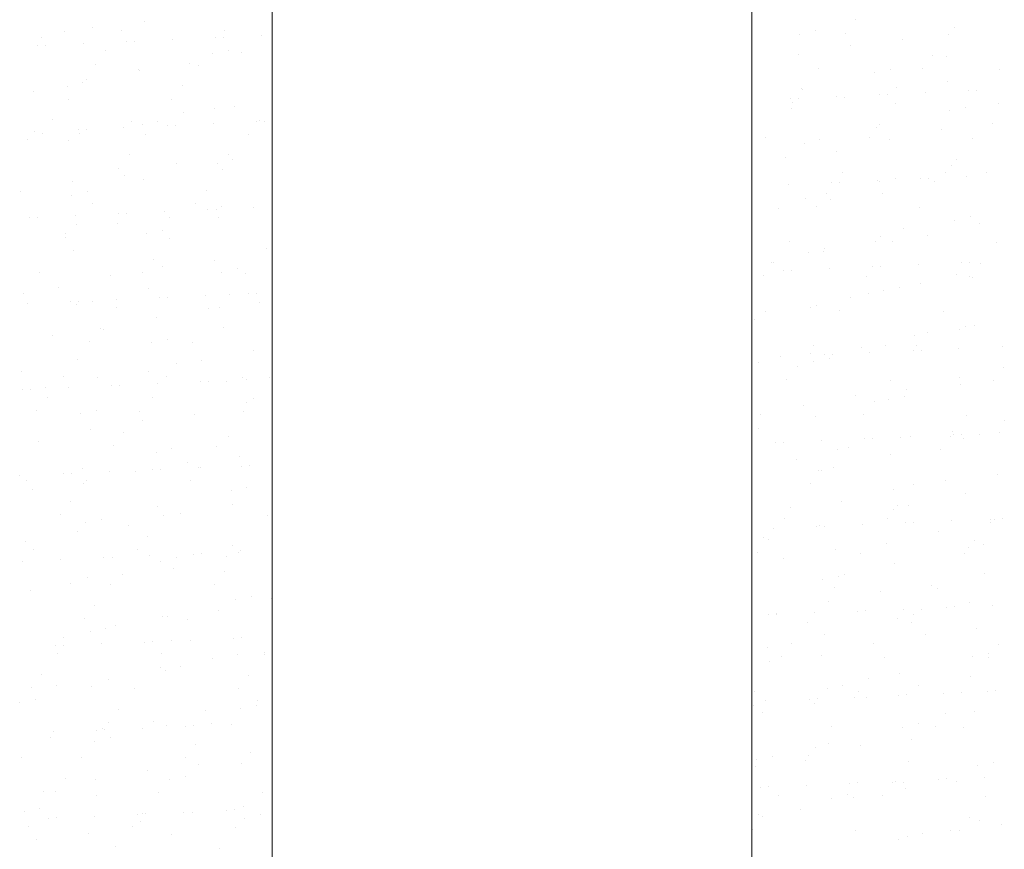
# Model space of a CAD drawing. Header units: millimetres. Extents: x -2274 to 12297, y -16157 to 26321.
# Tile 177 of 256: x -2073 to -1995, y -471 to -405. Entities that reach past the tile are written whole.
import ezdxf

# ---------------------------------------------------------------- set-up
doc = ezdxf.new("R2010")
doc.units = ezdxf.units.MM
doc.layers.add('-ŚCIANY NOŚNE', color=4, linetype='Continuous', lineweight=53)
doc.layers.add('KRESKOWANIE', color=8, linetype='Continuous')

msp = doc.modelspace()

# ---------------------------------------------------------------- linework, layer by layer
at = {"layer": '-ŚCIANY NOŚNE', "color": 253, "lineweight": 13}
for p, q in [((-2015, -51), (-2015, -624)), ((-2053, -274), (-2053, -624))]:
    msp.add_line(p, q, dxfattribs=at)
at = {"layer": 'KRESKOWANIE', "color": 253, "linetype": 'Continuous', "lineweight": 13}
for p, q in [((-2006.803, -405.494), (-2006.803, -405.494)), ((-2067.195, -406.108), (-2067.195, -406.108)), ((-2064.945, -406.292), (-2064.945, -406.292)), ((-2063.117, -405.628), (-2063.117, -405.628)), ((-1998.947, -406.103), (-1998.947, -406.103)), ((-2071.307, -406.853), (-2071.307, -406.853)), ((-2069.484, -406.433), (-2069.484, -406.433)), ((-2060.918, -407.043), (-2060.918, -407.043)), ((-2057.492, -406.894), (-2057.492, -406.894)), ((-2056.858, -406.866), (-2056.858, -406.866)), ((-2056.738, -406.307), (-2056.738, -406.307)), ((-2053.864, -406.735), (-2053.864, -406.735)), ((-2011.219, -406.613), (-2011.219, -406.613)), ((-2009.979, -406.338), (-2009.979, -406.338)), ((-2007.615, -406.552), (-2007.615, -406.552)), ((-2003.084, -407.037), (-2003.084, -407.037)), ((-1999.447, -406.618), (-1999.447, -406.618)), ((-2071.601, -407.51), (-2071.601, -407.51)), ((-2070.967, -407.482), (-2070.967, -407.482)), ((-2067.973, -407.351), (-2067.973, -407.351)), ((-2064.547, -407.202), (-2064.547, -407.202)), ((-2063.912, -407.174), (-2063.912, -407.174)), ((-2007.162, -407.517), (-2007.162, -407.517)), ((-2066.213, -407.944), (-2066.213, -407.944)), ((-2057.709, -408.188), (-2057.709, -408.188)), ((-2056.469, -407.913), (-2056.469, -407.913)), ((-2055.406, -408.042), (-2055.406, -408.042)), ((-2011.275, -408.262), (-2011.275, -408.262)), ((-2000.715, -408.27), (-2000.715, -408.27)), ((-1999.568, -408.395), (-1999.568, -408.395)), ((-2067.024, -409.002), (-2067.024, -409.002)), ((-2059.543, -408.975), (-2059.543, -408.975)), ((-2058.857, -409.068), (-2058.857, -409.068)), ((-2009.733, -409.313), (-2009.733, -409.313)), ((-2004.031, -409.385), (-2004.031, -409.385)), ((-2001.527, -409.328), (-2001.527, -409.328)), ((-2067.733, -410.2), (-2067.733, -410.2)), ((-2063.621, -409.456), (-2063.621, -409.456)), ((-2063.536, -409.48), (-2063.536, -409.48)), ((-2005.271, -409.66), (-2005.271, -409.66)), ((-1995.373, -409.451), (-1995.373, -409.451)), ((-2069.24, -410.744), (-2069.24, -410.744)), ((-2068, -410.469), (-2068, -410.469)), ((-2060.124, -410.721), (-2060.124, -410.721)), ((-2011.099, -410.951), (-2011.099, -410.951)), ((-2011.001, -410.965), (-2011.001, -410.965)), ((-2003.588, -410.865), (-2003.588, -410.865)), ((-1999.511, -410.384), (-1999.511, -410.384)), ((-2071.871, -411.134), (-2071.871, -411.134)), ((-2011.934, -411.713), (-2011.934, -411.713)), ((-2011.299, -411.685), (-2011.299, -411.685)), ((-2008.305, -411.555), (-2008.305, -411.555)), ((-2007.701, -411.609), (-2007.701, -411.609)), ((-2004.879, -411.405), (-2004.879, -411.405)), ((-2004.245, -411.377), (-2004.245, -411.377)), ((-2001.251, -411.247), (-2001.251, -411.247)), ((-1997.825, -411.097), (-1997.825, -411.097)), ((-1997.19, -411.069), (-1997.19, -411.069)), ((-2069.143, -411.763), (-2069.143, -411.763)), ((-2060.936, -411.779), (-2060.936, -411.779)), ((-2057.588, -412.527), (-2057.588, -412.527)), ((-2055.969, -412.323), (-2055.969, -412.323)), ((-2011.813, -412.023), (-2011.813, -412.023)), ((-2003.645, -412.089), (-2003.645, -412.089)), ((-1998.083, -412.432), (-1998.083, -412.432)), ((-1995.438, -412.105), (-1995.438, -412.105)), ((-2060.047, -412.803), (-2060.047, -412.803)), ((-2011.838, -412.543), (-2011.838, -412.543)), ((-1999.323, -412.706), (-1999.323, -412.706)), ((-2070.411, -413.415), (-2070.411, -413.415)), ((-2064.741, -414.019), (-2064.741, -414.019)), ((-2064.16, -413.548), (-2064.16, -413.548)), ((-2063.292, -413.791), (-2063.292, -413.791)), ((-2062.052, -413.516), (-2062.052, -413.516)), ((-2061.315, -413.869), (-2061.315, -413.869)), ((-2060.681, -413.841), (-2060.681, -413.841)), ((-2057.686, -413.711), (-2057.686, -413.711)), ((-2054.261, -413.561), (-2054.261, -413.561)), ((-2054.036, -413.497), (-2054.036, -413.497)), ((-2053.626, -413.533), (-2053.626, -413.533)), ((-2005.151, -413.998), (-2005.151, -413.998)), ((-2004.913, -413.741), (-2004.913, -413.741)), ((-1995.937, -413.732), (-1995.937, -413.732)), ((-2071.795, -414.327), (-2071.795, -414.327)), ((-2071.223, -414.473), (-2071.223, -414.473)), ((-2068.37, -414.177), (-2068.37, -414.177)), ((-2068.297, -414.481), (-2068.297, -414.481)), ((-2067.735, -414.149), (-2067.735, -414.149)), ((-2063.055, -414.539), (-2063.055, -414.539)), ((-2054.848, -414.555), (-2054.848, -414.555)), ((-2013.931, -414.784), (-2013.931, -414.784)), ((-2005.725, -414.799), (-2005.725, -414.799)), ((-2000.015, -414.212), (-2000.015, -414.212)), ((-1997.557, -414.865), (-1997.557, -414.865)), ((-2072.375, -414.962), (-2072.375, -414.962)), ((-2069.119, -415.083), (-2069.119, -415.083)), ((-2010.854, -415.263), (-2010.854, -415.263)), ((-2009.614, -414.988), (-2009.614, -414.988)), ((-2004.127, -414.957), (-2004.127, -414.957)), ((-2064.323, -416.192), (-2064.323, -416.192)), ((-2056.473, -416.151), (-2056.473, -416.151)), ((-2012.342, -416.37), (-2012.342, -416.37)), ((-2008.265, -415.89), (-2008.265, -415.89)), ((-2060.586, -416.895), (-2060.586, -416.895)), ((-2057.343, -416.838), (-2057.343, -416.838)), ((-2056.104, -416.563), (-2056.104, -416.563)), ((-1999.203, -417.045), (-1999.203, -417.045)), ((-1998.825, -416.518), (-1998.825, -416.518)), ((-2065.134, -417.25), (-2065.134, -417.25)), ((-2064.723, -417.829), (-2064.723, -417.829)), ((-2056.966, -417.316), (-2056.966, -417.316)), ((-2007.843, -417.56), (-2007.843, -417.56)), ((-1999.637, -417.576), (-1999.637, -417.576)), ((-1998.019, -417.914), (-1998.019, -417.914)), ((-1996.441, -417.56), (-1996.441, -417.56)), ((-2068.801, -418.309), (-2068.801, -418.309)), ((-2063.171, -418.13), (-2063.171, -418.13)), ((-2012.128, -418.53), (-2012.128, -418.53)), ((-2008.702, -418.381), (-2008.702, -418.381)), ((-2008.068, -418.353), (-2008.068, -418.353)), ((-2005.073, -418.222), (-2005.073, -418.222)), ((-2004.906, -418.31), (-2004.906, -418.31)), ((-2003.666, -418.035), (-2003.666, -418.035)), ((-2001.648, -418.073), (-2001.648, -418.073)), ((-2001.013, -418.045), (-2001.013, -418.045)), ((-2000.553, -418.304), (-2000.553, -418.304)), ((-2072.913, -419.054), (-2072.913, -419.054)), ((-2068.875, -419.394), (-2068.875, -419.394)), ((-2067.635, -419.12), (-2067.635, -419.12)), ((-2058.234, -418.968), (-2058.234, -418.968)), ((-2009.111, -419.212), (-2009.111, -419.212)), ((-2004.691, -419.238), (-2004.691, -419.238)), ((-2067.253, -420.01), (-2067.253, -420.01)), ((-2059.046, -420.026), (-2059.046, -420.026)), ((-2057.012, -420.243), (-2057.012, -420.243)), ((-2010.734, -419.602), (-2010.734, -419.602)), ((-2009.923, -420.27), (-2009.923, -420.27)), ((-2008.769, -419.718), (-2008.769, -419.718)), ((-2001.755, -420.336), (-2001.755, -420.336)), ((-2068.564, -420.994), (-2068.564, -420.994)), ((-2065.138, -420.845), (-2065.138, -420.845)), ((-2064.504, -420.817), (-2064.504, -420.817)), ((-2061.509, -420.686), (-2061.509, -420.686)), ((-2058.083, -420.537), (-2058.083, -420.537)), ((-2057.449, -420.509), (-2057.449, -420.509)), ((-2054.455, -420.378), (-2054.455, -420.378)), ((-2012.881, -420.463), (-2012.881, -420.463)), ((-1997.718, -421.082), (-1997.718, -421.082)), ((-2072.192, -421.153), (-2072.192, -421.153)), ((-2071.558, -421.125), (-2071.558, -421.125)), ((-2068.521, -421.663), (-2068.521, -421.663)), ((-2065.227, -421.657), (-2065.227, -421.657)), ((-2061.149, -421.176), (-2061.149, -421.176)), ((-2057.223, -421.177), (-2057.223, -421.177)), ((-1998.958, -421.357), (-1998.958, -421.357)), ((-1996.98, -421.652), (-1996.98, -421.652)), ((-2069.34, -422.401), (-2069.34, -422.401)), ((-2062.926, -422.441), (-2062.926, -422.441)), ((-2061.687, -422.167), (-2061.687, -422.167)), ((-2004.786, -422.649), (-2004.786, -422.649)), ((-2003.023, -421.989), (-2003.023, -421.989)), ((-2001.117, -422.585), (-2001.117, -422.585)), ((-2069.332, -422.721), (-2069.332, -422.721)), ((-2061.165, -422.787), (-2061.165, -422.787)), ((-2012.041, -423.031), (-2012.041, -423.031)), ((-2005.195, -423.066), (-2005.195, -423.066)), ((-2003.835, -423.047), (-2003.835, -423.047)), ((-1995.667, -423.113), (-1995.667, -423.113)), ((-2068.754, -423.733), (-2068.754, -423.733)), ((-2053.438, -423.59), (-2053.438, -423.59)), ((-2010.489, -423.913), (-2010.489, -423.913)), ((-2009.307, -423.81), (-2009.307, -423.81)), ((-2009.249, -423.638), (-2009.249, -423.638)), ((-2062.432, -424.439), (-2062.432, -424.439)), ((-2061.653, -425.004), (-2061.653, -425.004)), ((-2057.576, -424.524), (-2057.576, -424.524)), ((-2013.445, -424.744), (-2013.445, -424.744)), ((-2013.309, -424.684), (-2013.309, -424.684)), ((-2001.842, -424.89), (-2001.842, -424.89)), ((-1998.416, -424.74), (-1998.416, -424.74)), ((-1997.782, -424.712), (-1997.782, -424.712)), ((-1996.935, -424.765), (-1996.935, -424.765)), ((-2071.451, -425.481), (-2071.451, -425.481)), ((-2065.766, -425.749), (-2065.766, -425.749)), ((-2063.244, -425.497), (-2063.244, -425.497)), ((-2056.978, -425.488), (-2056.978, -425.488)), ((-2055.739, -425.213), (-2055.739, -425.213)), ((-2055.076, -425.563), (-2055.076, -425.563)), ((-2014.121, -425.741), (-2014.121, -425.741)), ((-2012.525, -425.356), (-2012.525, -425.356)), ((-2011.891, -425.328), (-2011.891, -425.328)), ((-2008.896, -425.198), (-2008.896, -425.198)), ((-2005.47, -425.048), (-2005.47, -425.048)), ((-2004.836, -425.02), (-2004.836, -425.02)), ((-1998.838, -425.696), (-1998.838, -425.696)), ((-2005.953, -425.807), (-2005.953, -425.807)), ((-2001.621, -426.413), (-2001.621, -426.413)), ((-1997.746, -425.823), (-1997.746, -425.823)), ((-1997.543, -425.933), (-1997.543, -425.933)), ((-2072.719, -427.134), (-2072.719, -427.134)), ((-2069.903, -426.682), (-2069.903, -426.682)), ((-2062.806, -426.78), (-2062.806, -426.78)), ((-2058.278, -427.354), (-2058.278, -427.354)), ((-2056.344, -427.215), (-2056.344, -427.215)), ((-2054.852, -427.204), (-2054.852, -427.204)), ((-2054.217, -427.176), (-2054.217, -427.176)), ((-2005.733, -427.158), (-2005.733, -427.158)), ((-2004.541, -426.96), (-2004.541, -426.96)), ((-2003.301, -426.685), (-2003.301, -426.685)), ((-2072.386, -427.97), (-2072.386, -427.97)), ((-2068.961, -427.82), (-2068.961, -427.82)), ((-2068.509, -428.045), (-2068.509, -428.045)), ((-2068.326, -427.792), (-2068.326, -427.792)), ((-2067.27, -427.77), (-2067.27, -427.77)), ((-2065.332, -427.662), (-2065.332, -427.662)), ((-2061.906, -427.512), (-2061.906, -427.512)), ((-2061.272, -427.484), (-2061.272, -427.484)), ((-2054.002, -427.871), (-2054.002, -427.871)), ((-2009.871, -428.091), (-2009.871, -428.091)), ((-2007.221, -427.46), (-2007.221, -427.46)), ((-2065.363, -428.258), (-2065.363, -428.258)), ((-2058.079, -428.352), (-2058.079, -428.352)), ((-2057.156, -428.273), (-2057.156, -428.273)), ((-2013.949, -428.571), (-2013.949, -428.571)), ((-2010.369, -428.252), (-2010.369, -428.252)), ((-2008.033, -428.518), (-2008.033, -428.518)), ((-1999.865, -428.584), (-1999.865, -428.584)), ((-2062.192, -429.096), (-2062.192, -429.096)), ((-2014.832, -429.242), (-2014.832, -429.242)), ((-2066.631, -429.91), (-2066.631, -429.91)), ((-2066.329, -430.03), (-2066.329, -430.03)), ((-2056.858, -429.827), (-2056.858, -429.827)), ((-2001.133, -430.236), (-2001.133, -430.236)), ((-1998.593, -430.007), (-1998.593, -430.007)), ((-1998.047, -429.761), (-1998.047, -429.761)), ((-1997.353, -429.732), (-1997.353, -429.732)), ((-2070.407, -430.51), (-2070.407, -430.51)), ((-2067.442, -430.968), (-2067.442, -430.968)), ((-2062.561, -431.092), (-2062.561, -431.092)), ((-2061.322, -430.817), (-2061.322, -430.817)), ((-2059.274, -431.034), (-2059.274, -431.034)), ((-2002.16, -430.505), (-2002.16, -430.505)), ((-2054.506, -431.699), (-2054.506, -431.699)), ((-2010.375, -431.919), (-2010.375, -431.919)), ((-2010.151, -431.278), (-2010.151, -431.278)), ((-2009.293, -432.024), (-2009.293, -432.024)), ((-2008.659, -431.996), (-2008.659, -431.996)), ((-2006.297, -431.439), (-2006.297, -431.439)), ((-2005.665, -431.865), (-2005.665, -431.865)), ((-2004.421, -431.299), (-2004.421, -431.299)), ((-2002.239, -431.716), (-2002.239, -431.716)), ((-2001.944, -431.294), (-2001.944, -431.294)), ((-2001.604, -431.688), (-2001.604, -431.688)), ((-1998.61, -431.557), (-1998.61, -431.557)), ((-1995.184, -431.408), (-1995.184, -431.408)), ((-2068.389, -432.384), (-2068.389, -432.384)), ((-2060.542, -432.686), (-2060.542, -432.686)), ((-2058.618, -432.444), (-2058.618, -432.444)), ((-2014.487, -432.664), (-2014.487, -432.664)), ((-2012.719, -432.173), (-2012.719, -432.173)), ((-2010.124, -432.563), (-2010.124, -432.563)), ((-2008.884, -432.289), (-2008.884, -432.289)), ((-2072.853, -433.373), (-2072.853, -433.373)), ((-2062.756, -433.377), (-2062.756, -433.377)), ((-2011.419, -432.931), (-2011.419, -432.931)), ((-1995.045, -433.012), (-1995.045, -433.012)), ((-2069.561, -433.729), (-2069.561, -433.729)), ((-2066.833, -433.858), (-2066.833, -433.858)), ((-2062.1, -434.329), (-2062.1, -434.329)), ((-2061.354, -433.744), (-2061.354, -433.744)), ((-2058.675, -434.18), (-2058.675, -434.18)), ((-2058.04, -434.152), (-2058.04, -434.152)), ((-2056.613, -434.139), (-2056.613, -434.139)), ((-2055.374, -433.864), (-2055.374, -433.864)), ((-2055.046, -434.021), (-2055.046, -434.021)), ((-2053.186, -433.81), (-2053.186, -433.81)), ((-2012.231, -433.989), (-2012.231, -433.989)), ((-2004.063, -434.055), (-2004.063, -434.055)), ((-1998.586, -433.853), (-1998.586, -433.853)), ((-1998.473, -434.346), (-1998.473, -434.346)), ((-1995.856, -434.07), (-1995.856, -434.07)), ((-2072.784, -434.796), (-2072.784, -434.796)), ((-2072.149, -434.768), (-2072.149, -434.768)), ((-2070.946, -434.602), (-2070.946, -434.602)), ((-2069.155, -434.637), (-2069.155, -434.637)), ((-2065.729, -434.488), (-2065.729, -434.488)), ((-2065.095, -434.46), (-2065.095, -434.46)), ((-2002.723, -434.786), (-2002.723, -434.786)), ((-2070.829, -435.381), (-2070.829, -435.381)), ((-2062.441, -435.431), (-2062.441, -435.431)), ((-2055.044, -435.791), (-2055.044, -435.791)), ((-2054.454, -435.463), (-2054.454, -435.463)), ((-2006.801, -435.267), (-2006.801, -435.267)), ((-2005.331, -435.707), (-2005.331, -435.707)), ((-2004.176, -435.61), (-2004.176, -435.61)), ((-2002.936, -435.335), (-2002.936, -435.335)), ((-2071.64, -436.439), (-2071.64, -436.439)), ((-2068.144, -436.695), (-2068.144, -436.695)), ((-2066.905, -436.42), (-2066.905, -436.42)), ((-2063.472, -436.505), (-2063.472, -436.505)), ((-2055.266, -436.52), (-2055.266, -436.52)), ((-2010.914, -436.011), (-2010.914, -436.011)), ((-2063.26, -437.205), (-2063.26, -437.205)), ((-2059.182, -436.725), (-2059.182, -436.725)), ((-2014.349, -436.749), (-2014.349, -436.749)), ((-2010.004, -436.902), (-2010.004, -436.902)), ((-2006.143, -436.765), (-2006.143, -436.765)), ((-1997.975, -436.831), (-1997.975, -436.831)), ((-1995.012, -437.2), (-1995.012, -437.2)), ((-2067.372, -437.95), (-2067.372, -437.95)), ((-2064.74, -438.157), (-2064.74, -438.157)), ((-2014.467, -437.892), (-2014.467, -437.892)), ((-1999.149, -438.134), (-1999.149, -438.134)), ((-1995.378, -438.225), (-1995.378, -438.225)), ((-2071.51, -438.883), (-2071.51, -438.883)), ((-2056.493, -438.478), (-2056.493, -438.478)), ((-2013.116, -438.999), (-2013.116, -438.999)), ((-2012.482, -438.971), (-2012.482, -438.971)), ((-2009.487, -438.841), (-2009.487, -438.841)), ((-2006.062, -438.691), (-2006.062, -438.691)), ((-2005.427, -438.663), (-2005.427, -438.663)), ((-2003.227, -438.614), (-2003.227, -438.614)), ((-2002.433, -438.533), (-2002.433, -438.533)), ((-1999.243, -438.483), (-1999.243, -438.483)), ((-1999.007, -438.383), (-1999.007, -438.383)), ((-1998.373, -438.355), (-1998.373, -438.355)), ((-1998.228, -438.657), (-1998.228, -438.657)), ((-1996.988, -438.382), (-1996.988, -438.382)), ((-2065.552, -439.215), (-2065.552, -439.215)), ((-2062.196, -439.742), (-2062.196, -439.742)), ((-2060.957, -439.467), (-2060.957, -439.467)), ((-2057.384, -439.281), (-2057.384, -439.281)), ((-2008.261, -439.526), (-2008.261, -439.526)), ((-2007.34, -439.359), (-2007.34, -439.359)), ((-2000.054, -439.541), (-2000.054, -439.541)), ((-2059.686, -440.553), (-2059.686, -440.553)), ((-2055.608, -440.072), (-2055.608, -440.072)), ((-2011.477, -440.292), (-2011.477, -440.292)), ((-2004.056, -439.949), (-2004.056, -439.949)), ((-2068.024, -441.034), (-2068.024, -441.034)), ((-2065.923, -441.305), (-2065.923, -441.305)), ((-2063.798, -441.297), (-2063.798, -441.297)), ((-2062.497, -441.155), (-2062.497, -441.155)), ((-2061.863, -441.127), (-2061.863, -441.127)), ((-2058.869, -440.997), (-2058.869, -440.997)), ((-2058.652, -440.934), (-2058.652, -440.934)), ((-2055.443, -440.847), (-2055.443, -440.847)), ((-2054.809, -440.819), (-2054.809, -440.819)), ((-2009.759, -441.214), (-2009.759, -441.214)), ((-2009.529, -441.178), (-2009.529, -441.178)), ((-2008.519, -440.939), (-2008.519, -440.939)), ((-2072.978, -441.613), (-2072.978, -441.613)), ((-2072.488, -442.023), (-2072.488, -442.023)), ((-2069.552, -441.463), (-2069.552, -441.463)), ((-2068.918, -441.435), (-2068.918, -441.435)), ((-2067.671, -441.976), (-2067.671, -441.976)), ((-2059.464, -441.992), (-2059.464, -441.992)), ((-1999.653, -441.962), (-1999.653, -441.962)), ((-1995.576, -441.481), (-1995.576, -441.481)), ((-2072.013, -442.711), (-2072.013, -442.711)), ((-2067.936, -442.231), (-2067.936, -442.231)), ((-2056.248, -442.789), (-2056.248, -442.789)), ((-2055.008, -442.514), (-2055.008, -442.514)), ((-2010.341, -442.236), (-2010.341, -442.236)), ((-2003.766, -442.706), (-2003.766, -442.706)), ((-2002.173, -442.302), (-2002.173, -442.302)), ((-2068.939, -443.628), (-2068.939, -443.628)), ((-2007.903, -443.64), (-2007.903, -443.64)), ((-1998.108, -442.996), (-1998.108, -442.996)), ((-2062.076, -444.081), (-2062.076, -444.081)), ((-2056.112, -443.9), (-2056.112, -443.9)), ((-2011.981, -444.12), (-2011.981, -444.12)), ((-2003.811, -444.261), (-2003.811, -444.261)), ((-2003.441, -443.954), (-2003.441, -443.954)), ((-2002.571, -443.986), (-2002.571, -443.986)), ((-2069.75, -444.686), (-2069.75, -444.686)), ((-2066.54, -445.07), (-2066.54, -445.07)), ((-2061.582, -444.752), (-2061.582, -444.752)), ((-2060.224, -444.645), (-2060.224, -444.645)), ((-2053.376, -444.768), (-2053.376, -444.768)), ((-2012.459, -444.997), (-2012.459, -444.997)), ((-2004.252, -445.012), (-2004.252, -445.012)), ((-1999.201, -445.2), (-1999.201, -445.2)), ((-1996.085, -445.078), (-1996.085, -445.078)), ((-1995.775, -445.051), (-1995.775, -445.051)), ((-1995.141, -445.023), (-1995.141, -445.023)), ((-2068.44, -446.059), (-2068.44, -446.059)), ((-2067.779, -445.345), (-2067.779, -445.345)), ((-2064.362, -445.578), (-2064.362, -445.578)), ((-2013.31, -445.816), (-2013.31, -445.816)), ((-2009.884, -445.667), (-2009.884, -445.667)), ((-2009.639, -445.553), (-2009.639, -445.553)), ((-2009.25, -445.639), (-2009.25, -445.639)), ((-2006.256, -445.508), (-2006.256, -445.508)), ((-2002.83, -445.359), (-2002.83, -445.359)), ((-2002.196, -445.331), (-2002.196, -445.331)), ((-2000.192, -446.054), (-2000.192, -446.054)), ((-1996.08, -445.309), (-1996.08, -445.309)), ((-2072.552, -446.803), (-2072.552, -446.803)), ((-2062.85, -446.405), (-2062.85, -446.405)), ((-2014.102, -446.542), (-2014.102, -446.542)), ((-2013.727, -446.649), (-2013.727, -446.649)), ((-1997.352, -446.731), (-1997.352, -446.731)), ((-2071.869, -447.447), (-2071.869, -447.447)), ((-2063.662, -447.463), (-2063.662, -447.463)), ((-2056.128, -447.128), (-2056.128, -447.128)), ((-2055.494, -447.529), (-2055.494, -447.529)), ((-2008.407, -447.468), (-2008.407, -447.468)), ((-2004.33, -446.987), (-2004.33, -446.987)), ((-1997.863, -447.308), (-1997.863, -447.308)), ((-1996.623, -447.033), (-1996.623, -447.033)), ((-2072.74, -448.411), (-2072.74, -448.411)), ((-2069.746, -448.28), (-2069.746, -448.28)), ((-2066.32, -448.131), (-2066.32, -448.131)), ((-2065.686, -448.103), (-2065.686, -448.103)), ((-2062.691, -447.972), (-2062.691, -447.972)), ((-2061.831, -448.392), (-2061.831, -448.392)), ((-2060.591, -448.117), (-2060.591, -448.117)), ((-2059.266, -447.823), (-2059.266, -447.823)), ((-2058.631, -447.795), (-2058.631, -447.795)), ((-2056.651, -447.992), (-2056.651, -447.992)), ((-2055.637, -447.664), (-2055.637, -447.664)), ((-2014.539, -447.707), (-2014.539, -447.707)), ((-2012.52, -448.212), (-2012.52, -448.212)), ((-2006.371, -447.773), (-2006.371, -447.773)), ((-1998.164, -447.789), (-1998.164, -447.789)), ((-2060.788, -448.926), (-2060.788, -448.926)), ((-2056.762, -449.181), (-2056.762, -449.181)), ((-2003.691, -448.6), (-2003.691, -448.6)), ((-2067.659, -449.684), (-2067.659, -449.684)), ((-2064.866, -449.406), (-2064.866, -449.406)), ((-2009.394, -449.864), (-2009.394, -449.864)), ((-2008.154, -449.589), (-2008.154, -449.589)), ((-2007.639, -449.426), (-2007.639, -449.426)), ((-1996.618, -449.401), (-1996.618, -449.401)), ((-2072.123, -450.674), (-2072.123, -450.674)), ((-2068.978, -450.151), (-2068.978, -450.151)), ((-2065.78, -450.223), (-2065.78, -450.223)), ((-2057.574, -450.239), (-2057.574, -450.239)), ((-2008.451, -450.483), (-2008.451, -450.483)), ((-2000.756, -450.335), (-2000.756, -450.335)), ((-2000.283, -450.549), (-2000.283, -450.549)), ((-2055.883, -451.439), (-2055.883, -451.439)), ((-2054.643, -451.164), (-2054.643, -451.164)), ((-2053.077, -451.34), (-2053.077, -451.34)), ((-2004.833, -450.815), (-2004.833, -450.815)), ((-2067.048, -451.876), (-2067.048, -451.876)), ((-2057.214, -452.273), (-2057.214, -452.273)), ((-2008.946, -451.56), (-2008.946, -451.56)), ((-2006.018, -452.306), (-2006.018, -452.306)), ((-2003.024, -452.176), (-2003.024, -452.176)), ((-2001.551, -452.202), (-2001.551, -452.202)), ((-1999.598, -452.026), (-1999.598, -452.026)), ((-1998.964, -451.998), (-1998.964, -451.998)), ((-1997.743, -451.646), (-1997.743, -451.646)), ((-1995.97, -451.868), (-1995.97, -451.868)), ((-2067.86, -452.934), (-2067.86, -452.934)), ((-2061.711, -452.731), (-2061.711, -452.731)), ((-2061.292, -452.754), (-2061.292, -452.754)), ((-2059.692, -453), (-2059.692, -453)), ((-2013.707, -452.642), (-2013.707, -452.642)), ((-2013.083, -452.493), (-2013.083, -452.493)), ((-2013.073, -452.614), (-2013.073, -452.614)), ((-2010.078, -452.484), (-2010.078, -452.484)), ((-2006.653, -452.334), (-2006.653, -452.334)), ((-2003.446, -452.911), (-2003.446, -452.911)), ((-2002.206, -452.636), (-2002.206, -452.636)), ((-2066.174, -453.721), (-2066.174, -453.721)), ((-2065.405, -453.498), (-2065.405, -453.498)), ((-2010.569, -453.244), (-2010.569, -453.244)), ((-2002.362, -453.26), (-2002.362, -453.26)), ((-1997.182, -453.682), (-1997.182, -453.682)), ((-2069.542, -454.432), (-2069.542, -454.432)), ((-2067.414, -453.996), (-2067.414, -453.996)), ((-2060.96, -454.652), (-2060.96, -454.652)), ((-2059.46, -454.64), (-2059.46, -454.64)), ((-2056.034, -454.49), (-2056.034, -454.49)), ((-2055.4, -454.462), (-2055.4, -454.462)), ((-2009.274, -454.203), (-2009.274, -454.203)), ((-2001.26, -454.163), (-2001.26, -454.163)), ((-2070.143, -455.106), (-2070.143, -455.106)), ((-2069.509, -455.078), (-2069.509, -455.078)), ((-2066.514, -454.948), (-2066.514, -454.948)), ((-2063.089, -454.798), (-2063.089, -454.798)), ((-2062.454, -454.77), (-2062.454, -454.77)), ((-2013.737, -455.192), (-2013.737, -455.192)), ((-2011.837, -454.897), (-2011.837, -454.897)), ((-2005.372, -454.907), (-2005.372, -454.907)), ((-1995.462, -454.978), (-1995.462, -454.978)), ((-2069.979, -455.694), (-2069.979, -455.694)), ((-2061.772, -455.71), (-2061.772, -455.71)), ((-2057.718, -456.101), (-2057.718, -456.101)), ((-2055.763, -455.778), (-2055.763, -455.778)), ((-2053.64, -455.621), (-2053.64, -455.621)), ((-2053.604, -455.776), (-2053.604, -455.776)), ((-2014.977, -455.467), (-2014.977, -455.467)), ((-2012.649, -455.954), (-2012.649, -455.954)), ((-2009.51, -455.841), (-2009.51, -455.841)), ((-2004.481, -456.02), (-2004.481, -456.02)), ((-1997.498, -455.958), (-1997.498, -455.958)), ((-1996.274, -456.036), (-1996.274, -456.036)), ((-1996.258, -455.683), (-1996.258, -455.683)), ((-2061.831, -456.846), (-2061.831, -456.846)), ((-2060.226, -456.768), (-2060.226, -456.768)), ((-2013.587, -456.321), (-2013.587, -456.321)), ((-2071.246, -457.347), (-2071.246, -457.347)), ((-2061.466, -457.042), (-2061.466, -457.042)), ((-2054.872, -457.428), (-2054.872, -457.428)), ((-2005.749, -457.673), (-2005.749, -457.673)), ((-2003.326, -457.25), (-2003.326, -457.25)), ((-1997.686, -457.51), (-1997.686, -457.51)), ((-2072.058, -458.405), (-2072.058, -458.405)), ((-2070.046, -458.26), (-2070.046, -458.26)), ((-2067.294, -458.334), (-2067.294, -458.334)), ((-2065.968, -457.779), (-2065.968, -457.779)), ((-2063.89, -458.471), (-2063.89, -458.471)), ((-2055.684, -458.486), (-2055.684, -458.486)), ((-2009.029, -458.514), (-2009.029, -458.514)), ((-2007.789, -458.239), (-2007.789, -458.239)), ((-2001.798, -458.255), (-2001.798, -458.255)), ((-2071.757, -459.324), (-2071.757, -459.324)), ((-2014.767, -458.715), (-2014.767, -458.715)), ((-2010.476, -459.31), (-2010.476, -459.31)), ((-2009.841, -459.282), (-2009.841, -459.282)), ((-2006.847, -459.151), (-2006.847, -459.151)), ((-2006.56, -458.731), (-2006.56, -458.731)), ((-2005.936, -459.188), (-2005.936, -459.188)), ((-2003.421, -459.002), (-2003.421, -459.002)), ((-2002.787, -458.974), (-2002.787, -458.974)), ((-1999.792, -458.843), (-1999.792, -458.843)), ((-1998.393, -458.797), (-1998.393, -458.797)), ((-1996.367, -458.694), (-1996.367, -458.694)), ((-1995.732, -458.666), (-1995.732, -458.666)), ((-2072.997, -459.599), (-2072.997, -459.599)), ((-2055.518, -460.089), (-2055.518, -460.089)), ((-2054.278, -459.815), (-2054.278, -459.815)), ((-2054.144, -459.449), (-2054.144, -459.449)), ((-2014.857, -459.806), (-2014.857, -459.806)), ((-2013.901, -459.459), (-2013.901, -459.459)), ((-2010.014, -459.669), (-2010.014, -459.669)), ((-2065.158, -460.123), (-2065.158, -460.123)), ((-2058.257, -460.193), (-2058.257, -460.193)), ((-2014.126, -460.413), (-2014.126, -460.413)), ((-1999.66, -460.449), (-1999.66, -460.449)), ((-1997.378, -460.297), (-1997.378, -460.297)), ((-2066.472, -461.607), (-2066.472, -461.607)), ((-2065.97, -461.181), (-2065.97, -461.181)), ((-2063.283, -461.615), (-2063.283, -461.615)), ((-2062.394, -461.127), (-2062.394, -461.127)), ((-2061.346, -461.381), (-2061.346, -461.381)), ((-2059.857, -461.466), (-2059.857, -461.466)), ((-2059.223, -461.438), (-2059.223, -461.438)), ((-2057.802, -461.247), (-2057.802, -461.247)), ((-2056.228, -461.307), (-2056.228, -461.307)), ((-2008.679, -461.491), (-2008.679, -461.491)), ((-2003.081, -461.561), (-2003.081, -461.561)), ((-2001.841, -461.286), (-2001.841, -461.286)), ((-2000.472, -461.507), (-2000.472, -461.507)), ((-1998.225, -461.602), (-1998.225, -461.602)), ((-2070.585, -462.352), (-2070.585, -462.352)), ((-2070.337, -461.923), (-2070.337, -461.923)), ((-2066.911, -461.774), (-2066.911, -461.774)), ((-2066.277, -461.746), (-2066.277, -461.746)), ((-2065.809, -462.371), (-2065.809, -462.371)), ((-2067.049, -462.646), (-2067.049, -462.646)), ((-2059.07, -462.899), (-2059.07, -462.899)), ((-2009.947, -463.144), (-2009.947, -463.144)), ((-2008.909, -462.853), (-2008.909, -462.853)), ((-2006.44, -463.016), (-2006.44, -463.016)), ((-2002.362, -462.536), (-2002.362, -462.536)), ((-2072.877, -463.938), (-2072.877, -463.938)), ((-2068.088, -463.942), (-2068.088, -463.942)), ((-2059.882, -463.957), (-2059.882, -463.957)), ((-2054.683, -463.541), (-2054.683, -463.541)), ((-2013.372, -463.843), (-2013.372, -463.843)), ((-2010.552, -463.761), (-2010.552, -463.761)), ((-2058.821, -464.474), (-2058.821, -464.474)), ((-2055.398, -464.428), (-2055.398, -464.428)), ((-2014.69, -464.694), (-2014.69, -464.694)), ((-2014.612, -464.118), (-2014.612, -464.118)), ((-2010.759, -464.202), (-2010.759, -464.202)), ((-2002.591, -464.268), (-2002.591, -464.268)), ((-1997.133, -464.608), (-1997.133, -464.608)), ((-1995.893, -464.333), (-1995.893, -464.333)), ((-2062.898, -464.955), (-2062.898, -464.955)), ((-2059.861, -465.418), (-2059.861, -465.418)), ((-1996.561, -465.511), (-1996.561, -465.511)), ((-2069.356, -465.594), (-2069.356, -465.594)), ((-2067.011, -465.699), (-2067.011, -465.699)), ((-2061.101, -465.693), (-2061.101, -465.693)), ((-2014.298, -466.285), (-2014.298, -466.285)), ((-2013.664, -466.257), (-2013.664, -466.257)), ((-2010.67, -466.127), (-2010.67, -466.127)), ((-2007.244, -465.977), (-2007.244, -465.977)), ((-2006.609, -465.949), (-2006.609, -465.949)), ((-2003.859, -465.92), (-2003.859, -465.92)), ((-2003.615, -465.819), (-2003.615, -465.819)), ((-2002.961, -465.9), (-2002.961, -465.9)), ((-2000.189, -465.669), (-2000.189, -465.669)), ((-1999.555, -465.641), (-1999.555, -465.641)), ((-1998.788, -465.883), (-1998.788, -465.883)), ((-2071.148, -466.633), (-2071.148, -466.633)), ((-2070.168, -466.652), (-2070.168, -466.652)), ((-2066.929, -466.985), (-2066.929, -466.985)), ((-2062, -466.718), (-2062, -466.718)), ((-2053.794, -466.734), (-2053.794, -466.734)), ((-2012.877, -466.963), (-2012.877, -466.963)), ((-2007.424, -466.89), (-2007.424, -466.89)), ((-2006.979, -467.108), (-2006.979, -467.108)), ((-2004.67, -466.978), (-2004.67, -466.978)), ((-2002.866, -466.364), (-2002.866, -466.364)), ((-1996.502, -467.044), (-1996.502, -467.044)), ((-2055.247, -467.822), (-2055.247, -467.822)), ((-2008.664, -467.165), (-2008.664, -467.165)), ((-2072.632, -468.249), (-2072.632, -468.249)), ((-2071.392, -467.974), (-2071.392, -467.974)), ((-2067.105, -468.591), (-2067.105, -468.591)), ((-2063.68, -468.441), (-2063.68, -468.441)), ((-2063.268, -468.37), (-2063.268, -468.37)), ((-2063.045, -468.413), (-2063.045, -468.413)), ((-2060.051, -468.283), (-2060.051, -468.283)), ((-2059.325, -468.302), (-2059.325, -468.302)), ((-2056.625, -468.133), (-2056.625, -468.133)), ((-2055.991, -468.105), (-2055.991, -468.105)), ((-2053.913, -468.465), (-2053.913, -468.465)), ((-2014.492, -468.456), (-2014.492, -468.456)), ((-2014.145, -468.615), (-2014.145, -468.615)), ((-2011.116, -468.042), (-2011.116, -468.042)), ((-2072.287, -469.413), (-2072.287, -469.413)), ((-2070.734, -468.749), (-2070.734, -468.749)), ((-2070.1, -468.721), (-2070.1, -468.721)), ((-2064.08, -469.428), (-2064.08, -469.428)), ((-2063.437, -469.047), (-2063.437, -469.047)), ((-2055.153, -468.74), (-2055.153, -468.74)), ((-1997.77, -468.696), (-1997.77, -468.696)), ((-1997.013, -468.947), (-1997.013, -468.947)), ((-1995.214, -469.231), (-1995.214, -469.231)), ((-2067.575, -469.98), (-2067.575, -469.98)), ((-2060.981, -470.032), (-2060.981, -470.032)), ((-2055.912, -469.494), (-2055.912, -469.494)), ((-2014.957, -469.673), (-2014.957, -469.673)), ((-2006.789, -469.739), (-2006.789, -469.739)), ((-2002.716, -470.211), (-2002.716, -470.211)), ((-2001.476, -469.937), (-2001.476, -469.937)), ((-1999.292, -469.711), (-1999.292, -469.711)), ((-1998.582, -469.754), (-1998.582, -469.754)), ((-2071.652, -470.461), (-2071.652, -470.461)), ((-2065.444, -471.021), (-2065.444, -471.021)), ((-2003.405, -470.456), (-2003.405, -470.456)), ((-2057.18, -471.147), (-2057.18, -471.147))]:
    msp.add_line(p, q, dxfattribs=at)

doc.saveas('drawing.dxf')
